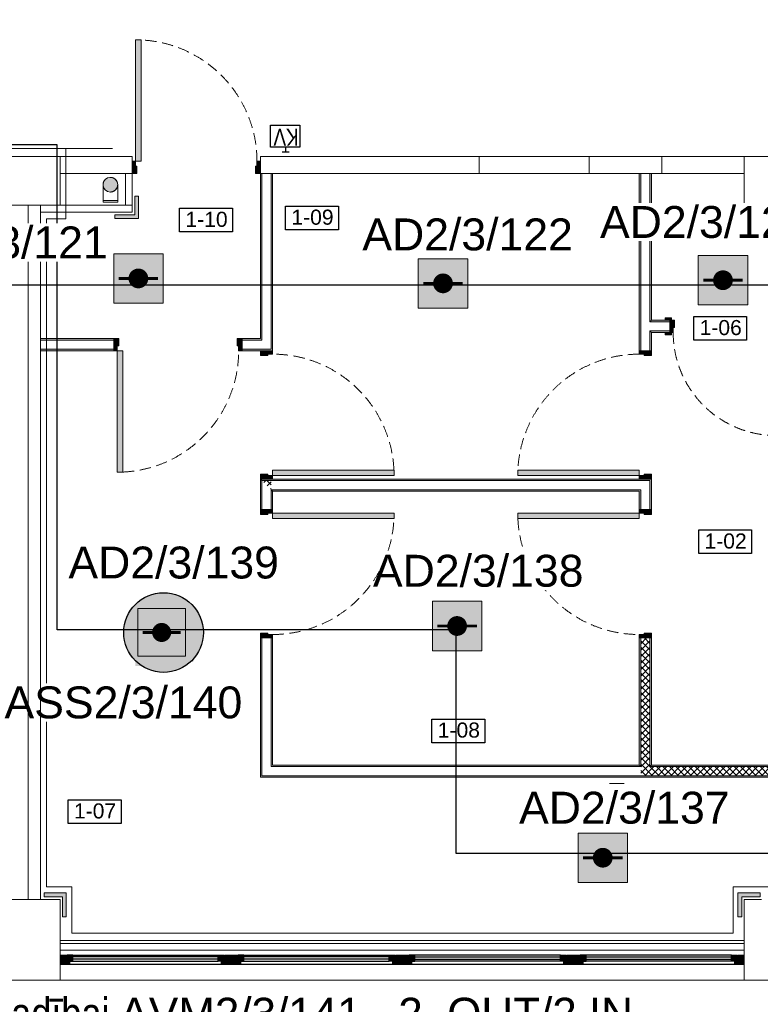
# Model space of a CAD drawing. Header units: millimetres. Extents: x -197461 to 862495, y -970068 to 63888.
# Tile 91 of 205: x -95520 to -90611, y -517800 to -511274. Entities that reach past the tile are written whole.
import ezdxf
from ezdxf import colors
from ezdxf.entities.mleader import LeaderData, LeaderLine
from ezdxf.math import Vec2, Vec3

# ---------------------------------------------------------------- set-up
doc = ezdxf.new("R2010")
doc.units = ezdxf.units.MM
doc.linetypes.add('Dashed', pattern=[112.5, 75, -37.5])
doc.linetypes.add('Hidden Line', pattern=[195.611112, 141.111112, -54.5])
doc.layers.get('0').update_dxf_attribs({"linetype": 'CONTINUOUS'})
for name, color, linetype in [('2d - linijas _ fili.z', 7, 'CONTINUOUS'), ('_Logi', 7, 'CONTINUOUS'), ('demont', 7, 'CONTINUOUS'), ('Durvis', 7, 'CONTINUOUS'), ('esoshas', 7, 'CONTINUOUS'), ('explikaacija#1_Pen_No__1_Pen_No__7', 7, 'CONTINUOUS'), ('hachi', 7, 'CONTINUOUS'), ('Jaunas-W112', 7, 'CONTINUOUS'), ('UAS', 240, 'CONTINUOUS')]:
    doc.layers.add(name, color=color, linetype=linetype)
doc.layers.add('TEXT', color=7, linetype='CONTINUOUS', lineweight=9)
doc.styles.add('ARIAL', font='arialbd.ttf')
doc.styles.add('GENERATED_STYLE_1', font='arial.ttf')
doc.styles.add('saurais70', font='arial.ttf', dxfattribs={"width": 0.7, "height": 250})
doc.linetypes.add('Symbol-000', pattern='A,0,[2,AR-21.Shx,S=4.563492,R=0,X=0,Y=0],-625,0', length=625)
pattern_1 = [(225, (-87527.377, -519481.053), (21.47837, -21.47837), []), (315, (-87527.377, -519481.053), (-21.47837, -21.47837), [])]

# ---------------------------------------------------------------- blocks, each defined once
blk = doc.blocks.new('AD-proj')
at = {"lineweight": 5}
blk.add_lwpolyline([(-250, -250), (250, -250), (250, 250), (-250, 250)], close=True, dxfattribs=at)
at = {"const_width": 100}
blk.add_lwpolyline([(-50, 0, 1), (50, 0, 1)], format="xyb", close=True, dxfattribs=at)
at = {"const_width": 30}
blk.add_lwpolyline([(-200, 0), (200, 0)], dxfattribs=at)

msp = doc.modelspace()

# ---------------------------------------------------------------- hatches: boundary and pattern name
at = {"layer": '2d - linijas _ fili.z', "linetype": 'Continuous', "lineweight": 0}
for points in [[(-94757.51281, -512444.29363), (-94757.51281, -512566.82035), (-94890.38093, -512566.82035), (-94890.38093, -512591.51266), (-94757.51281, -512591.51266), (-94732.82051, -512591.51266), (-94732.82051, -512444.29363)], [(-95358.19097, -517086.96005), (-95235.66425, -517086.96005), (-95235.66425, -517219.82817), (-95210.97195, -517219.82817), (-95210.97195, -517086.96005), (-95210.97195, -517062.26774), (-95358.19097, -517062.26774)], [(-90611.32745, -517086.96005), (-90611.32745, -517062.26774), (-90758.54648, -517062.26774), (-90758.54648, -517086.96005), (-90758.54648, -517219.82817), (-90733.85417, -517219.82817), (-90733.85417, -517086.96005)]]:
    msp.add_hatch(color=7, dxfattribs=at).paths.add_polyline_path(points, flags=0)
at = {"layer": '_Logi', "linetype": 'Continuous'}
for points in [[(-95208.20921, -517493.97071), (-95208.20921, -517514.22071), (-95167.70921, -517514.22071), (-95167.70921, -517473.72071), (-95208.20921, -517473.72071)], [(-94163.30921, -517493.97071), (-94163.30921, -517473.72071), (-94203.80921, -517473.72071), (-94203.80921, -517514.22071), (-94163.30921, -517514.22071)], [(-94074.20921, -517493.97071), (-94074.20921, -517514.22071), (-94033.70921, -517514.22071), (-94033.70921, -517473.72071), (-94074.20921, -517473.72071)], [(-93029.30921, -517493.97071), (-93029.30921, -517473.72071), (-93069.80921, -517473.72071), (-93069.80921, -517514.22071), (-93029.30921, -517514.22071)], [(-92940.20921, -517493.97071), (-92940.20921, -517514.22071), (-92899.70921, -517514.22071), (-92899.70921, -517473.72071), (-92940.20921, -517473.72071)], [(-91895.30921, -517493.97071), (-91895.30921, -517473.72071), (-91935.80921, -517473.72071), (-91935.80921, -517514.22071), (-91895.30921, -517514.22071)], [(-91806.20921, -517493.97071), (-91806.20921, -517514.22071), (-91765.70921, -517514.22071), (-91765.70921, -517473.72071), (-91806.20921, -517473.72071)], [(-90761.30921, -517493.97071), (-90761.30921, -517473.72071), (-90801.80921, -517473.72071), (-90801.80921, -517514.22071), (-90761.30921, -517514.22071)]]:
    msp.add_hatch(color=7, dxfattribs=at).paths.add_polyline_path(points, flags=0)
at = {"layer": 'Durvis', "linetype": 'Continuous', "lineweight": 0}
for points in [[(-94752.17921, -512212.77071), (-94715.64092, -512212.77071), (-94715.64092, -511407.63071), (-94752.17921, -511407.63071)], [(-94774.85921, -512212.77071), (-94774.85921, -512293.77071), (-94742.45921, -512293.77071), (-94742.45921, -512245.17071), (-94752.17921, -512245.17071), (-94752.17921, -512212.77071)], [(-93924.35921, -512293.77071), (-93924.35921, -512212.77071), (-93947.03921, -512212.77071), (-93947.03921, -512245.17071), (-93956.75921, -512245.17071), (-93956.75921, -512293.77071)], [(-91200.32921, -513250.38071), (-91240.82921, -513250.38071), (-91240.82921, -513265.77071), (-91200.32921, -513265.77071)], [(-91210.85921, -513265.77071), (-91210.85921, -513346.77071), (-91188.17921, -513346.77071), (-91188.17921, -513314.37071), (-91178.45921, -513314.37071), (-91178.45921, -513265.77071)], [(-94896.35921, -513468.27071), (-94873.67921, -513468.27071), (-94873.67921, -513435.87071), (-94863.95921, -513435.87071), (-94863.95921, -513387.27071), (-94896.35921, -513387.27071)], [(-94045.85921, -513387.27071), (-94078.25921, -513387.27071), (-94078.25921, -513435.87071), (-94068.53921, -513435.87071), (-94068.53921, -513468.27071), (-94045.85921, -513468.27071)], [(-91200.32921, -513346.77071), (-91240.82921, -513346.77071), (-91240.82921, -513362.16071), (-91200.32921, -513362.16071)], [(-94873.67921, -513468.27071), (-94873.67921, -514273.41071), (-94837.14092, -514273.41071), (-94837.14092, -513468.27071)], [(-93924.35921, -513468.27071), (-93924.35921, -513500.67071), (-93875.75921, -513500.67071), (-93875.75921, -513490.95071), (-93843.35921, -513490.95071), (-93843.35921, -513468.27071)], [(-91332.35921, -513468.27071), (-91413.35921, -513468.27071), (-91413.35921, -513490.95071), (-91380.95921, -513490.95071), (-91380.95921, -513500.67071), (-91332.35921, -513500.67071)], [(-93843.35921, -514318.77071), (-93843.35921, -514296.09071), (-93875.75921, -514296.09071), (-93875.75921, -514286.37071), (-93924.35921, -514286.37071), (-93924.35921, -514318.77071)], [(-93843.35921, -514296.09071), (-93038.21921, -514296.09071), (-93038.21921, -514259.55242), (-93843.35921, -514259.55242)], [(-91413.35921, -514296.09071), (-91413.35921, -514259.55242), (-92218.49921, -514259.55242), (-92218.49921, -514296.09071)], [(-91413.35921, -514318.77071), (-91332.35921, -514318.77071), (-91332.35921, -514286.37071), (-91380.95921, -514286.37071), (-91380.95921, -514296.09071), (-91413.35921, -514296.09071)], [(-93843.35921, -514521.27071), (-93924.35921, -514521.27071), (-93924.35921, -514553.67071), (-93875.75921, -514553.67071), (-93875.75921, -514543.95071), (-93843.35921, -514543.95071)], [(-93843.35921, -514543.95071), (-93843.35921, -514580.48901), (-93038.21921, -514580.48901), (-93038.21921, -514543.95071)], [(-91413.35921, -514543.95071), (-92218.49921, -514543.95071), (-92218.49921, -514580.48901), (-91413.35921, -514580.48901)], [(-91413.35921, -514521.27071), (-91413.35921, -514543.95071), (-91380.95921, -514543.95071), (-91380.95921, -514553.67071), (-91332.35921, -514553.67071), (-91332.35921, -514521.27071)], [(-93924.35921, -515371.77071), (-93843.35921, -515371.77071), (-93843.35921, -515349.09071), (-93875.75921, -515349.09071), (-93875.75921, -515339.37071), (-93924.35921, -515339.37071)], [(-91332.35921, -515371.77071), (-91332.35921, -515339.37071), (-91380.95921, -515339.37071), (-91380.95921, -515349.09071), (-91413.35921, -515349.09071), (-91413.35921, -515371.77071)], [(-95252.75921, -517534.47071), (-95187.95921, -517534.47071), (-95187.95921, -517517.59751), (-95208.20921, -517517.59751), (-95212.70805, -517517.59751), (-95212.70805, -517473.72071), (-95252.75921, -517473.72071)], [(-94118.75921, -517534.47071), (-94118.75921, -517473.72071), (-94158.81037, -517473.72071), (-94158.81037, -517517.59751), (-94163.30921, -517517.59751), (-94183.55921, -517517.59751), (-94183.55921, -517534.47071)], [(-94118.75921, -517534.47071), (-94053.95921, -517534.47071), (-94053.95921, -517517.59751), (-94074.20921, -517517.59751), (-94078.70805, -517517.59751), (-94078.70805, -517473.72071), (-94118.75921, -517473.72071)], [(-92984.75921, -517534.47071), (-92984.75921, -517473.72071), (-93024.81037, -517473.72071), (-93024.81037, -517517.59751), (-93029.30921, -517517.59751), (-93049.55921, -517517.59751), (-93049.55921, -517534.47071)], [(-92984.75921, -517534.47071), (-92919.95921, -517534.47071), (-92919.95921, -517517.59751), (-92940.20921, -517517.59751), (-92944.70805, -517517.59751), (-92944.70805, -517473.72071), (-92984.75921, -517473.72071)], [(-91850.75921, -517534.47071), (-91850.75921, -517473.72071), (-91890.81037, -517473.72071), (-91890.81037, -517517.59751), (-91895.30921, -517517.59751), (-91915.55921, -517517.59751), (-91915.55921, -517534.47071)], [(-91850.75921, -517534.47071), (-91785.95921, -517534.47071), (-91785.95921, -517517.59751), (-91806.20921, -517517.59751), (-91810.70805, -517517.59751), (-91810.70805, -517473.72071), (-91850.75921, -517473.72071)], [(-90716.75921, -517534.47071), (-90716.75921, -517473.72071), (-90756.81037, -517473.72071), (-90756.81037, -517517.59751), (-90761.30921, -517517.59751), (-90781.55921, -517517.59751), (-90781.55921, -517534.47071)]]:
    msp.add_hatch(color=7, dxfattribs=at).paths.add_polyline_path(points, flags=0)
at = {"layer": 'esoshas', "linetype": 'Continuous', "lineweight": 0}
msp.add_hatch(color=7, dxfattribs=at).paths.add_polyline_path([(-94967.61082, -512367.8148, 1), (-94870.41082, -512367.8148, 1)], flags=0)
at = {"layer": 'Jaunas-W112', "linetype": 'Continuous', "lineweight": 0}
for points in [[(-93924.35921, -512293.77071), (-93924.35921, -513387.27071), (-93914.23421, -513397.39571), (-93914.23421, -512293.77071)], [(-93843.35921, -513468.27071), (-93843.35921, -512293.77071), (-93853.48421, -512293.77071), (-93853.48421, -513458.14571)], [(-91413.35921, -512293.77071), (-91413.35921, -513468.27071), (-91403.23421, -513468.27071), (-91403.23421, -512293.77071)], [(-91332.35921, -513265.77071), (-91332.35921, -512293.77071), (-91342.48421, -512293.77071), (-91342.48421, -513265.77071)], [(-91332.35921, -513275.89571), (-91332.35921, -513265.77071), (-91342.48421, -513265.77071), (-91342.48421, -513275.89571)], [(-91210.85921, -513265.77071), (-91332.35921, -513265.77071), (-91332.35921, -513275.89571), (-91210.85921, -513275.89571)], [(-91332.35921, -513346.77071), (-91332.35921, -513336.64571), (-91342.48421, -513336.64571), (-91342.48421, -513346.77071)], [(-91332.35921, -513346.77071), (-91210.85921, -513346.77071), (-91210.85921, -513336.64571), (-91332.35921, -513336.64571)], [(-94896.35921, -513387.27071), (-95382.35921, -513387.27071), (-95382.35921, -513397.39571), (-94896.35921, -513397.39571)], [(-93924.35921, -513387.27071), (-94045.85921, -513387.27071), (-94045.85921, -513397.39571), (-93914.23421, -513397.39571)], [(-91342.48421, -513346.77071), (-91342.48421, -513468.27071), (-91332.35921, -513468.27071), (-91332.35921, -513346.77071)], [(-95382.35921, -513468.27071), (-94896.35921, -513468.27071), (-94896.35921, -513458.14571), (-95382.35921, -513458.14571)], [(-94045.85921, -513468.27071), (-93843.35921, -513468.27071), (-93853.48421, -513458.14571), (-94045.85921, -513458.14571)], [(-93914.23421, -514318.77071), (-93924.35921, -514318.77071), (-93914.23421, -514328.89571)], [(-93914.23421, -514328.89571), (-93924.35921, -514318.77071), (-93924.35921, -514328.89571)], [(-93914.23421, -514328.89571), (-91342.48421, -514328.89571), (-91332.35921, -514318.77071), (-93914.23421, -514318.77071)], [(-91332.35921, -514521.27071), (-91332.35921, -514318.77071), (-91342.48421, -514328.89571), (-91342.48421, -514521.27071)], [(-93924.35921, -514328.89571), (-93924.35921, -514521.27071), (-93914.23421, -514521.27071), (-93914.23421, -514328.89571)], [(-93843.35921, -514389.64571), (-93853.48421, -514389.64571), (-93843.35921, -514399.77071)], [(-93843.35921, -514399.77071), (-93853.48421, -514389.64571), (-93853.48421, -514399.77071)], [(-93853.48421, -514399.77071), (-93853.48421, -514521.27071), (-93843.35921, -514521.27071), (-93843.35921, -514399.77071)], [(-93843.35921, -514399.77071), (-91413.35921, -514399.77071), (-91403.23421, -514389.64571), (-93843.35921, -514389.64571)], [(-91413.35921, -514399.77071), (-91413.35921, -514521.27071), (-91403.23421, -514521.27071), (-91403.23421, -514389.64571)], [(-93924.35921, -515371.77071), (-93924.35921, -516295.17071), (-93914.23421, -516285.04571), (-93914.23421, -515371.77071)], [(-93843.35921, -516214.17071), (-93843.35921, -515371.77071), (-93853.48421, -515371.77071), (-93853.48421, -516224.29571)], [(-91413.35921, -515371.77071), (-91413.35921, -516214.17071), (-91403.23421, -516214.17071), (-91403.23421, -515371.77071)], [(-91332.35921, -516214.17071), (-91332.35921, -515371.77071), (-91342.48421, -515371.77071), (-91342.48421, -516214.17071)], [(-91413.35921, -516214.17071), (-93843.35921, -516214.17071), (-93853.48421, -516224.29571), (-91413.35921, -516224.29571)], [(-91403.23421, -516214.17071), (-91413.35921, -516214.17071), (-91413.35921, -516224.29571), (-91403.23421, -516224.29571)], [(-91332.35921, -516214.17071), (-91342.48421, -516214.17071), (-91342.48421, -516224.29571), (-91332.35921, -516224.29571)], [(-88450.78421, -516214.17071), (-91332.35921, -516214.17071), (-91332.35921, -516224.29571), (-88450.78421, -516224.29571)], [(-88521.65921, -516285.04571), (-93914.23421, -516285.04571), (-93924.35921, -516295.17071), (-88521.65921, -516295.17071)]]:
    msp.add_hatch(color=7, dxfattribs=at).paths.add_polyline_path(points, flags=0)
h = msp.add_hatch(dxfattribs=at)
h.set_pattern_fill('CONCRETE_BLOCK', scale=0.81, angle=180, style=0, pattern_type=2)
h.set_pattern_definition(pattern_1)
h.paths.add_polyline_path([(-93853.48421, -514328.89571), (-93914.23421, -514328.89571), (-93853.48421, -514389.64571)], flags=0)
h = msp.add_hatch(dxfattribs=at)
h.set_pattern_fill('CONCRETE_BLOCK', scale=0.81, angle=180, style=0, pattern_type=2)
h.set_pattern_definition(pattern_1)
h.paths.add_polyline_path([(-91403.23421, -515371.77071), (-91403.23421, -516214.17071), (-91342.48421, -516214.17071), (-91342.48421, -515371.77071)], flags=0)
h = msp.add_hatch(dxfattribs=at)
h.set_pattern_fill('CONCRETE_BLOCK', scale=0.81, angle=180, style=0, pattern_type=2)
h.set_pattern_definition(pattern_1)
h.paths.add_polyline_path([(-91342.48421, -516214.17071), (-91403.23421, -516214.17071), (-91403.23421, -516224.29571), (-91342.48421, -516224.29571)], flags=0)
h = msp.add_hatch(dxfattribs=at)
h.set_pattern_fill('CONCRETE_BLOCK', scale=0.81, angle=180, style=0, pattern_type=2)
h.set_pattern_definition(pattern_1)
h.paths.add_polyline_path([(-91342.48421, -516224.29571), (-91403.23421, -516224.29571), (-91403.23421, -516285.04571), (-91342.48421, -516285.04571)], flags=0)
h = msp.add_hatch(dxfattribs=at)
h.set_pattern_fill('CONCRETE_BLOCK', scale=0.81, angle=180, style=0, pattern_type=2)
h.set_pattern_definition(pattern_1)
h.paths.add_polyline_path([(-88511.53421, -516224.29571), (-91342.48421, -516224.29571), (-91342.48421, -516285.04571), (-88511.53421, -516285.04571)], flags=0)
at = {"layer": 'UAS', "lineweight": 50, "true_color": 0xffffff}
h = msp.add_hatch(color=7, dxfattribs=at)
h.dxf.hatch_style = 1
h.paths.add_polyline_path([(-94766.09239, -512989.1653), (-94700.62145, -512989.1653, 1)], flags=16)
h.paths.add_polyline_path([(-94569.67957, -513152.84265), (-94569.67957, -512825.48795), (-94897.03427, -512825.48795), (-94897.03427, -513152.84265)])
h = msp.add_hatch(color=7, dxfattribs=at)
h.dxf.hatch_style = 1
h.paths.add_polyline_path([(-92746.61411, -513021.75466), (-92681.14317, -513021.75466, 1)], flags=16)
h.paths.add_polyline_path([(-92550.20129, -513185.43201), (-92550.20129, -512858.07731), (-92877.55599, -512858.07731), (-92877.55599, -513185.43201)])
h = msp.add_hatch(color=7, dxfattribs=at)
h.dxf.hatch_style = 1
h.paths.add_polyline_path([(-90890.80134, -513000.9079), (-90825.3304, -513000.9079, 1)], flags=16)
h.paths.add_polyline_path([(-90694.38853, -513164.58525), (-90694.38853, -512837.23055), (-91021.74322, -512837.23055), (-91021.74322, -513164.58525)])
at = {"layer": 'UAS', "lineweight": 50, "true_color": 0xc7c8ca}
h = msp.add_hatch(color=9, dxfattribs=at)
h.dxf.hatch_style = 1
h.paths.add_polyline_path([(-94547.48209, -515335.56203, -1), (-94610.56903, -515335.56203, -1)], flags=0)
h.paths.add_polyline_path([(-94736.74289, -515177.8447), (-94736.74289, -515493.27937), (-94421.30823, -515493.27937), (-94421.30823, -515177.8447)], flags=16)
h.paths.add_polyline_path([(-94302.44438, -515336.27921, 1), (-94830.49169, -515336.27921, 1)])
h.paths.add_polyline_path([(-94421.30823, -515493.27937), (-94736.74289, -515493.27937), (-94736.74289, -515177.8447), (-94421.30823, -515177.8447)], flags=16)
at = {"layer": 'UAS', "lineweight": 50, "true_color": 0xffffff}
h = msp.add_hatch(color=7, dxfattribs=at)
h.dxf.hatch_style = 1
h.paths.add_polyline_path([(-94590.06327, -515344.90543), (-94516.40846, -515344.90543, 1)], flags=16)
h.paths.add_polyline_path([(-94369.09885, -515529.04244), (-94369.09885, -515160.76841), (-94737.37288, -515160.76841), (-94737.37288, -515529.04244)])
h = msp.add_hatch(color=7, dxfattribs=at)
h.dxf.hatch_style = 1
h.paths.add_polyline_path([(-92653.08331, -515292.74098), (-92587.61237, -515292.74098, 1)], flags=16)
h.paths.add_polyline_path([(-92456.67049, -515456.41833), (-92456.67049, -515129.06364), (-92784.02519, -515129.06364), (-92784.02519, -515456.41833)])
h = msp.add_hatch(color=7, dxfattribs=at)
h.dxf.hatch_style = 1
h.paths.add_polyline_path([(-94622.76153, -515394.92482), (-94557.29059, -515394.92482, 1)], flags=16)
h.paths.add_polyline_path([(-94426.34872, -515558.60216), (-94426.34872, -515231.24747), (-94753.70341, -515231.24747), (-94753.70341, -515558.60216)])
h = msp.add_hatch(color=7, dxfattribs=at)
h.dxf.hatch_style = 1
h.paths.add_polyline_path([(-91687.62005, -516828.56526), (-91622.14911, -516828.56526, 1)], flags=16)
h.paths.add_polyline_path([(-91491.20724, -516992.24261), (-91491.20724, -516664.88791), (-91818.56193, -516664.88791), (-91818.56193, -516992.24261)])

# ---------------------------------------------------------------- linework, layer by layer
at = {"color": 7, "linetype": 'Symbol-000', "lineweight": 0}
for p, q in [((-100159.53341, -512127.86691), (-94905.67956, -512127.86691)), ((-95213.72289, -512127.86691), (-95213.72289, -512594.85463)), ((-95213.72289, -512594.85463), (-95343.19395, -512594.85463)), ((-95343.19395, -512594.85463), (-95343.19395, -517020.99088)), ((-95173.63031, -517020.99088), (-95343.19395, -517020.99088)), ((-95173.63031, -517329.30671), (-95173.63031, -517020.99088)), ((-90252.88031, -517020.99088), (-90791.59413, -517020.99088)), ((-90791.59413, -517329.30671), (-90791.59413, -517020.99088)), ((-90791.59413, -517329.30671), (-95173.63031, -517329.30671))]:
    msp.add_line(p, q, dxfattribs=at)
at = {"color": 7, "linetype": 'Continuous', "lineweight": 0}
for p, q in [((-94967.61082, -512367.8148), (-94967.61082, -512483.72052)), ((-94870.41082, -512367.8148), (-94870.41082, -512483.72052)), ((-94870.41082, -512473.27896), (-94967.61082, -512473.27896)), ((-94870.41082, -512483.72052), (-94967.61082, -512483.72052))]:
    msp.add_line(p, q, dxfattribs=at)
at = {"layer": '2d - linijas _ fili.z', "color": 7, "linetype": 'Continuous', "lineweight": 0}
for p, q in [((-94757.51281, -512444.29363), (-94757.51281, -512566.82035)), ((-94732.82051, -512444.29363), (-94757.51281, -512444.29363)), ((-94732.82051, -512591.51266), (-94732.82051, -512444.29363)), ((-94757.51281, -512566.82035), (-94890.38093, -512566.82035)), ((-94890.38093, -512566.82035), (-94890.38093, -512591.51266)), ((-94890.38093, -512591.51266), (-94757.51281, -512591.51266)), ((-94757.51281, -512591.51266), (-94732.82051, -512591.51266)), ((-95210.97195, -517062.26774), (-95358.19097, -517062.26774)), ((-95358.19097, -517062.26774), (-95358.19097, -517086.96005)), ((-95210.97195, -517086.96005), (-95210.97195, -517062.26774)), ((-90758.54648, -517086.96005), (-90758.54648, -517062.26774)), ((-90758.54648, -517062.26774), (-90611.32745, -517062.26774)), ((-90611.32745, -517062.26774), (-90611.32745, -517086.96005)), ((-95358.19097, -517086.96005), (-95235.66425, -517086.96005)), ((-95235.66425, -517086.96005), (-95235.66425, -517219.82817)), ((-95210.97195, -517219.82817), (-95210.97195, -517086.96005)), ((-90758.54648, -517219.82817), (-90758.54648, -517086.96005)), ((-90611.32745, -517086.96005), (-90733.85417, -517086.96005)), ((-90733.85417, -517086.96005), (-90733.85417, -517219.82817)), ((-95235.66425, -517219.82817), (-95210.97195, -517219.82817)), ((-90733.85417, -517219.82817), (-90758.54648, -517219.82817)), ((-90716.75921, -517378.20267), (-95252.75921, -517378.20267))]:
    msp.add_line(p, q, dxfattribs=at)
at = {"layer": '_Logi', "color": 7, "linetype": 'Continuous'}
for p, q in [((-95167.70921, -517473.72071), (-95208.20921, -517473.72071)), ((-95208.20921, -517473.72071), (-95208.20921, -517493.97071)), ((-95208.20921, -517493.97071), (-95208.20921, -517514.22071)), ((-95208.20921, -517514.22071), (-95167.70921, -517514.22071)), ((-95167.70921, -517514.22071), (-95167.70921, -517473.72071)), ((-95167.70921, -517473.72071), (-94203.80921, -517473.72071)), ((-94203.80921, -517485.87071), (-95167.70921, -517485.87071)), ((-94203.80921, -517502.07071), (-95167.70921, -517502.07071)), ((-95167.70921, -517514.22071), (-94203.80921, -517514.22071)), ((-94203.80921, -517514.22071), (-94203.80921, -517473.72071)), ((-94203.80921, -517473.72071), (-94163.30921, -517473.72071)), ((-94163.30921, -517514.22071), (-94203.80921, -517514.22071)), ((-94163.30921, -517473.72071), (-94163.30921, -517493.97071)), ((-94163.30921, -517493.97071), (-94163.30921, -517514.22071)), ((-94033.70921, -517473.72071), (-94074.20921, -517473.72071)), ((-94074.20921, -517473.72071), (-94074.20921, -517493.97071)), ((-94074.20921, -517493.97071), (-94074.20921, -517514.22071)), ((-94074.20921, -517514.22071), (-94033.70921, -517514.22071)), ((-94033.70921, -517514.22071), (-94033.70921, -517473.72071)), ((-94033.70921, -517473.72071), (-93069.80921, -517473.72071)), ((-93069.80921, -517485.87071), (-94033.70921, -517485.87071)), ((-93069.80921, -517502.07071), (-94033.70921, -517502.07071)), ((-94033.70921, -517514.22071), (-93069.80921, -517514.22071)), ((-93069.80921, -517514.22071), (-93069.80921, -517473.72071)), ((-93069.80921, -517473.72071), (-93029.30921, -517473.72071)), ((-93029.30921, -517514.22071), (-93069.80921, -517514.22071)), ((-93029.30921, -517473.72071), (-93029.30921, -517493.97071)), ((-93029.30921, -517493.97071), (-93029.30921, -517514.22071)), ((-92899.70921, -517473.72071), (-92940.20921, -517473.72071)), ((-92940.20921, -517473.72071), (-92940.20921, -517493.97071)), ((-92940.20921, -517493.97071), (-92940.20921, -517514.22071)), ((-92940.20921, -517514.22071), (-92899.70921, -517514.22071)), ((-92899.70921, -517514.22071), (-92899.70921, -517473.72071)), ((-91935.80921, -517473.72071), (-92899.70921, -517473.72071)), ((-92899.70921, -517485.87071), (-91935.80921, -517485.87071)), ((-92899.70921, -517502.07071), (-91935.80921, -517502.07071)), ((-91935.80921, -517514.22071), (-92899.70921, -517514.22071)), ((-91935.80921, -517514.22071), (-91935.80921, -517473.72071)), ((-91935.80921, -517473.72071), (-91895.30921, -517473.72071)), ((-91895.30921, -517514.22071), (-91935.80921, -517514.22071)), ((-91895.30921, -517473.72071), (-91895.30921, -517493.97071)), ((-91895.30921, -517493.97071), (-91895.30921, -517514.22071)), ((-91765.70921, -517473.72071), (-91806.20921, -517473.72071)), ((-91806.20921, -517473.72071), (-91806.20921, -517493.97071)), ((-91806.20921, -517493.97071), (-91806.20921, -517514.22071)), ((-91806.20921, -517514.22071), (-91765.70921, -517514.22071)), ((-91765.70921, -517514.22071), (-91765.70921, -517473.72071)), ((-90801.80921, -517473.72071), (-91765.70921, -517473.72071)), ((-91765.70921, -517485.87071), (-90801.80921, -517485.87071)), ((-91765.70921, -517502.07071), (-90801.80921, -517502.07071)), ((-90801.80921, -517514.22071), (-91765.70921, -517514.22071)), ((-90801.80921, -517514.22071), (-90801.80921, -517473.72071)), ((-90801.80921, -517473.72071), (-90761.30921, -517473.72071)), ((-90761.30921, -517514.22071), (-90801.80921, -517514.22071)), ((-90761.30921, -517473.72071), (-90761.30921, -517493.97071)), ((-90761.30921, -517493.97071), (-90761.30921, -517514.22071)), ((-95252.75921, -517534.47071), (-90716.75921, -517534.47071)), ((-91202.75921, -517534.47071), (-90716.75921, -517534.47071))]:
    msp.add_line(p, q, dxfattribs=at)
at = {"layer": 'demont', "color": 7, "linetype": 'Hidden Line', "lineweight": 0}
for p, q in [((-91512.46429, -512293.77071), (-91609.66429, -512293.77071)), ((-91609.66429, -516337.75195), (-91512.46429, -516337.75195))]:
    msp.add_line(p, q, dxfattribs=at)
at = {"layer": 'Durvis', "color": 7, "linetype": 'Continuous', "lineweight": 0}
for p, q in [((-94752.17921, -512212.77071), (-94752.17921, -511407.63071)), ((-94752.17921, -511407.63071), (-94715.64092, -511407.63071)), ((-94715.64092, -511407.63071), (-94715.64092, -512212.77071)), ((-94774.85921, -512212.77071), (-94752.17921, -512212.77071)), ((-94774.85921, -512293.77071), (-94774.85921, -512212.77071)), ((-94752.17921, -512212.77071), (-94752.17921, -512245.17071)), ((-94715.64092, -512212.77071), (-94752.17921, -512212.77071)), ((-93947.03921, -512245.17071), (-93947.03921, -512212.77071)), ((-93947.03921, -512212.77071), (-93924.35921, -512212.77071)), ((-93924.35921, -512212.77071), (-93924.35921, -512293.77071)), ((-94742.45921, -512293.77071), (-94774.85921, -512293.77071)), ((-94752.17921, -512245.17071), (-94742.45921, -512245.17071)), ((-94742.45921, -512245.17071), (-94742.45921, -512293.77071)), ((-93956.75921, -512293.77071), (-93956.75921, -512245.17071)), ((-93956.75921, -512245.17071), (-93947.03921, -512245.17071)), ((-93924.35921, -512293.77071), (-93956.75921, -512293.77071)), ((-91200.32921, -513250.38071), (-91240.82921, -513250.38071)), ((-91240.82921, -513250.38071), (-91240.82921, -513265.77071)), ((-91240.82921, -513265.77071), (-91200.32921, -513265.77071)), ((-91210.85921, -513265.77071), (-91178.45921, -513265.77071)), ((-91210.85921, -513346.77071), (-91210.85921, -513265.77071)), ((-91200.32921, -513265.77071), (-91200.32921, -513250.38071)), ((-91178.45921, -513265.77071), (-91178.45921, -513314.37071)), ((-91178.45921, -513314.37071), (-91188.17921, -513314.37071)), ((-91188.17921, -513314.37071), (-91188.17921, -513346.77071)), ((-94863.95921, -513387.27071), (-94896.35921, -513387.27071)), ((-94896.35921, -513387.27071), (-94896.35921, -513468.27071)), ((-94863.95921, -513435.87071), (-94863.95921, -513387.27071)), ((-94045.85921, -513387.27071), (-94078.25921, -513387.27071)), ((-94078.25921, -513387.27071), (-94078.25921, -513435.87071)), ((-94045.85921, -513468.27071), (-94045.85921, -513387.27071)), ((-91200.32921, -513346.77071), (-91240.82921, -513346.77071)), ((-91240.82921, -513346.77071), (-91240.82921, -513362.16071)), ((-91240.82921, -513362.16071), (-91200.32921, -513362.16071)), ((-91188.17921, -513346.77071), (-91210.85921, -513346.77071)), ((-91200.32921, -513362.16071), (-91200.32921, -513346.77071)), ((-94896.35921, -513468.27071), (-94873.67921, -513468.27071)), ((-94873.67921, -513468.27071), (-94873.67921, -513435.87071)), ((-94873.67921, -513435.87071), (-94863.95921, -513435.87071)), ((-94873.67921, -513468.27071), (-94873.67921, -514273.41071)), ((-94837.14092, -513468.27071), (-94873.67921, -513468.27071)), ((-94837.14092, -514273.41071), (-94837.14092, -513468.27071)), ((-94078.25921, -513435.87071), (-94068.53921, -513435.87071)), ((-94068.53921, -513435.87071), (-94068.53921, -513468.27071)), ((-94068.53921, -513468.27071), (-94045.85921, -513468.27071)), ((-93924.35921, -513468.27071), (-93924.35921, -513500.67071)), ((-93843.35921, -513468.27071), (-93924.35921, -513468.27071)), ((-93843.35921, -513490.95071), (-93843.35921, -513468.27071)), ((-91413.35921, -513490.95071), (-91413.35921, -513468.27071)), ((-91413.35921, -513468.27071), (-91332.35921, -513468.27071)), ((-91332.35921, -513468.27071), (-91332.35921, -513500.67071)), ((-93924.35921, -513500.67071), (-93875.75921, -513500.67071)), ((-93875.75921, -513500.67071), (-93875.75921, -513490.95071)), ((-93875.75921, -513490.95071), (-93843.35921, -513490.95071)), ((-91380.95921, -513490.95071), (-91413.35921, -513490.95071)), ((-91380.95921, -513500.67071), (-91380.95921, -513490.95071)), ((-91332.35921, -513500.67071), (-91380.95921, -513500.67071)), ((-94873.67921, -514273.41071), (-94837.14092, -514273.41071)), ((-93875.75921, -514286.37071), (-93924.35921, -514286.37071)), ((-93924.35921, -514286.37071), (-93924.35921, -514318.77071)), ((-93924.35921, -514318.77071), (-93843.35921, -514318.77071)), ((-93875.75921, -514296.09071), (-93875.75921, -514286.37071)), ((-93843.35921, -514296.09071), (-93875.75921, -514296.09071)), ((-93038.21921, -514259.55242), (-93843.35921, -514259.55242)), ((-93843.35921, -514259.55242), (-93843.35921, -514296.09071)), ((-93843.35921, -514318.77071), (-93843.35921, -514296.09071)), ((-93843.35921, -514296.09071), (-93038.21921, -514296.09071)), ((-93038.21921, -514296.09071), (-93038.21921, -514259.55242)), ((-92218.49921, -514296.09071), (-92218.49921, -514259.55242)), ((-92218.49921, -514259.55242), (-91413.35921, -514259.55242)), ((-91413.35921, -514296.09071), (-92218.49921, -514296.09071)), ((-91413.35921, -514259.55242), (-91413.35921, -514296.09071)), ((-91413.35921, -514318.77071), (-91413.35921, -514296.09071)), ((-91413.35921, -514296.09071), (-91380.95921, -514296.09071)), ((-91332.35921, -514318.77071), (-91413.35921, -514318.77071)), ((-91380.95921, -514296.09071), (-91380.95921, -514286.37071)), ((-91380.95921, -514286.37071), (-91332.35921, -514286.37071)), ((-91332.35921, -514286.37071), (-91332.35921, -514318.77071)), ((-93924.35921, -514553.67071), (-93924.35921, -514521.27071)), ((-93924.35921, -514521.27071), (-93843.35921, -514521.27071)), ((-93875.75921, -514553.67071), (-93924.35921, -514553.67071)), ((-93843.35921, -514543.95071), (-93875.75921, -514543.95071)), ((-93875.75921, -514543.95071), (-93875.75921, -514553.67071)), ((-93843.35921, -514521.27071), (-93843.35921, -514543.95071)), ((-93843.35921, -514543.95071), (-93038.21921, -514543.95071)), ((-93843.35921, -514580.48901), (-93843.35921, -514543.95071)), ((-93038.21921, -514580.48901), (-93843.35921, -514580.48901)), ((-93038.21921, -514543.95071), (-93038.21921, -514580.48901)), ((-91413.35921, -514543.95071), (-92218.49921, -514543.95071)), ((-92218.49921, -514543.95071), (-92218.49921, -514580.48901)), ((-92218.49921, -514580.48901), (-91413.35921, -514580.48901)), ((-91413.35921, -514521.27071), (-91413.35921, -514543.95071)), ((-91332.35921, -514521.27071), (-91413.35921, -514521.27071)), ((-91413.35921, -514543.95071), (-91380.95921, -514543.95071)), ((-91413.35921, -514580.48901), (-91413.35921, -514543.95071)), ((-91380.95921, -514543.95071), (-91380.95921, -514553.67071)), ((-91380.95921, -514553.67071), (-91332.35921, -514553.67071)), ((-91332.35921, -514553.67071), (-91332.35921, -514521.27071)), ((-93924.35921, -515371.77071), (-93924.35921, -515339.37071)), ((-93924.35921, -515339.37071), (-93875.75921, -515339.37071)), ((-93875.75921, -515339.37071), (-93875.75921, -515349.09071)), ((-93875.75921, -515349.09071), (-93843.35921, -515349.09071)), ((-93843.35921, -515349.09071), (-93843.35921, -515371.77071)), ((-91380.95921, -515349.09071), (-91413.35921, -515349.09071)), ((-91413.35921, -515349.09071), (-91413.35921, -515371.77071)), ((-91332.35921, -515339.37071), (-91380.95921, -515339.37071)), ((-91380.95921, -515339.37071), (-91380.95921, -515349.09071)), ((-91332.35921, -515371.77071), (-91332.35921, -515339.37071)), ((-93843.35921, -515371.77071), (-93924.35921, -515371.77071)), ((-91413.35921, -515371.77071), (-91332.35921, -515371.77071)), ((-95212.70805, -517473.72071), (-95252.75921, -517473.72071)), ((-95252.75921, -517473.72071), (-95252.75921, -517534.47071)), ((-95212.70805, -517517.59751), (-95212.70805, -517473.72071)), ((-95208.20921, -517517.59751), (-95212.70805, -517517.59751)), ((-95187.95921, -517517.59751), (-95208.20921, -517517.59751)), ((-95187.95921, -517534.47071), (-95187.95921, -517517.59751)), ((-94183.55921, -517534.47071), (-94183.55921, -517517.59751)), ((-94183.55921, -517517.59751), (-94163.30921, -517517.59751)), ((-94163.30921, -517517.59751), (-94158.81037, -517517.59751)), ((-94158.81037, -517517.59751), (-94158.81037, -517473.72071)), ((-94158.81037, -517473.72071), (-94118.75921, -517473.72071)), ((-94078.70805, -517473.72071), (-94118.75921, -517473.72071)), ((-94118.75921, -517473.72071), (-94118.75921, -517534.47071)), ((-94118.75921, -517473.72071), (-94118.75921, -517534.47071)), ((-94078.70805, -517517.59751), (-94078.70805, -517473.72071)), ((-94074.20921, -517517.59751), (-94078.70805, -517517.59751)), ((-94053.95921, -517517.59751), (-94074.20921, -517517.59751)), ((-94053.95921, -517534.47071), (-94053.95921, -517517.59751)), ((-93049.55921, -517534.47071), (-93049.55921, -517517.59751)), ((-93049.55921, -517517.59751), (-93029.30921, -517517.59751)), ((-93029.30921, -517517.59751), (-93024.81037, -517517.59751)), ((-93024.81037, -517517.59751), (-93024.81037, -517473.72071)), ((-93024.81037, -517473.72071), (-92984.75921, -517473.72071)), ((-92984.75921, -517473.72071), (-92984.75921, -517534.47071)), ((-92944.70805, -517473.72071), (-92984.75921, -517473.72071)), ((-92984.75921, -517473.72071), (-92984.75921, -517534.47071)), ((-92944.70805, -517517.59751), (-92944.70805, -517473.72071)), ((-92940.20921, -517517.59751), (-92944.70805, -517517.59751)), ((-92919.95921, -517517.59751), (-92940.20921, -517517.59751)), ((-92919.95921, -517534.47071), (-92919.95921, -517517.59751)), ((-91915.55921, -517534.47071), (-91915.55921, -517517.59751)), ((-91915.55921, -517517.59751), (-91895.30921, -517517.59751)), ((-91895.30921, -517517.59751), (-91890.81037, -517517.59751)), ((-91890.81037, -517517.59751), (-91890.81037, -517473.72071)), ((-91890.81037, -517473.72071), (-91850.75921, -517473.72071)), ((-91850.75921, -517473.72071), (-91850.75921, -517534.47071)), ((-91810.70805, -517473.72071), (-91850.75921, -517473.72071)), ((-91850.75921, -517473.72071), (-91850.75921, -517534.47071)), ((-91810.70805, -517517.59751), (-91810.70805, -517473.72071)), ((-91806.20921, -517517.59751), (-91810.70805, -517517.59751)), ((-91785.95921, -517517.59751), (-91806.20921, -517517.59751)), ((-91785.95921, -517534.47071), (-91785.95921, -517517.59751)), ((-90781.55921, -517534.47071), (-90781.55921, -517517.59751)), ((-90781.55921, -517517.59751), (-90761.30921, -517517.59751)), ((-90761.30921, -517517.59751), (-90756.81037, -517517.59751)), ((-90756.81037, -517517.59751), (-90756.81037, -517473.72071)), ((-90756.81037, -517473.72071), (-90716.75921, -517473.72071)), ((-90716.75921, -517473.72071), (-90716.75921, -517534.47071)), ((-95252.75921, -517534.47071), (-95187.95921, -517534.47071)), ((-94118.75921, -517534.47071), (-94183.55921, -517534.47071)), ((-94118.75921, -517534.47071), (-94053.95921, -517534.47071)), ((-92984.75921, -517534.47071), (-93049.55921, -517534.47071)), ((-92984.75921, -517534.47071), (-92919.95921, -517534.47071)), ((-91850.75921, -517534.47071), (-91915.55921, -517534.47071)), ((-91850.75921, -517534.47071), (-91785.95921, -517534.47071)), ((-90716.75921, -517534.47071), (-90781.55921, -517534.47071))]:
    msp.add_line(p, q, dxfattribs=at)
at = {"layer": 'Durvis', "color": 7, "linetype": 'Dashed', "lineweight": 0}
msp.add_circle((-94919.01082, -512367.8148), 48.6, dxfattribs=at)
for centre, radius, start, end in [((-94752.17921, -512212.77071), 805.14, 0, 87.28354265), ((-90504.53921, -513346.77071), 683.64, 180, 267.28354265), ((-94873.67921, -513468.27071), 805.14, 272.71645735, 0), ((-93843.35921, -514296.09071), 805.14, 2.716457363, 90), ((-91413.35921, -514296.09071), 805.14, 90, 177.283542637), ((-93843.35921, -514543.95071), 805.14, 270, 357.283542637), ((-91413.35921, -514543.95071), 805.14, 182.716457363, 270)]:
    msp.add_arc(centre, radius, start, end, dxfattribs=at)
at = {"layer": 'esoshas', "color": 7, "linetype": 'Continuous', "lineweight": 20}
for p, q in [((-95252.75921, -512180.37071), (-95576.75921, -512180.37071)), ((-95252.75921, -512504.37071), (-95252.75921, -512180.37071)), ((-95252.75921, -512180.37071), (-95252.75921, -512293.77071)), ((-94774.85921, -512180.37071), (-95252.75921, -512180.37071)), ((-94774.85921, -512293.77071), (-94774.85921, -512180.37071)), ((-90716.75921, -512180.37071), (-93924.35921, -512180.37071)), ((-93924.35921, -512180.37071), (-93924.35921, -512293.77071)), ((-92474.36358, -512293.77071), (-92474.36358, -512180.37071)), ((-92474.36358, -512180.37071), (-91745.36358, -512180.37071)), ((-91745.36358, -512180.37071), (-91745.36358, -512293.77071)), ((-91264.1783, -512293.77071), (-91264.1783, -512180.37071)), ((-91264.1783, -512180.37071), (-90716.75921, -512180.37071)), ((-90716.75921, -512180.37071), (-90716.75921, -512504.37071)), ((-90392.75921, -512180.37071), (-90716.75921, -512180.37071)), ((-90716.75921, -512293.77071), (-90716.75921, -512180.37071)), ((-90716.75921, -512180.37071), (-90716.75921, -512293.77071)), ((-95252.75921, -512293.77071), (-94774.85921, -512293.77071)), ((-93924.35921, -512293.77071), (-90716.75921, -512293.77071)), ((-91745.36358, -512293.77071), (-92474.36358, -512293.77071)), ((-90716.75921, -512293.77071), (-91264.1783, -512293.77071)), ((-95576.75921, -512504.37071), (-95463.35921, -512504.37071)), ((-95463.35921, -512504.37071), (-95382.35921, -512504.37071)), ((-95463.35921, -512504.37071), (-95463.35921, -517105.17071)), ((-95382.35921, -512504.37071), (-95463.35921, -512504.37071)), ((-95382.35921, -512504.37071), (-95252.75921, -512504.37071)), ((-95382.35921, -517105.17071), (-95382.35921, -512504.37071)), ((-90716.75921, -512504.37071), (-90603.35921, -512504.37071)), ((-95463.35921, -517105.17071), (-95576.75921, -517105.17071)), ((-95382.35921, -517105.17071), (-95463.35921, -517105.17071)), ((-95463.35921, -517105.17071), (-95382.35921, -517105.17071)), ((-95252.75921, -517105.17071), (-95382.35921, -517105.17071)), ((-95252.75921, -517639.77071), (-95252.75921, -517105.17071)), ((-90603.35921, -517105.17071), (-90716.75921, -517105.17071)), ((-90716.75921, -517105.17071), (-90716.75921, -517639.77071)), ((-95576.75921, -517639.77071), (-95252.75921, -517639.77071)), ((-90716.75921, -517639.77071), (-90332.00921, -517639.77071))]:
    msp.add_line(p, q, dxfattribs=at)
at = {"layer": 'esoshas', "color": 7, "linetype": 'Continuous', "lineweight": 0}
for p, q in [((-95382.35921, -512504.37071), (-95463.35921, -512504.37071)), ((-95382.35921, -517105.17071), (-95463.35921, -517105.17071)), ((-90716.75921, -517396.77071), (-95252.75921, -517396.77071)), ((-95252.75921, -517396.77071), (-95252.75921, -517639.77071)), ((-90716.75921, -517639.77071), (-90716.75921, -517396.77071)), ((-95252.75921, -517639.77071), (-90716.75921, -517639.77071))]:
    msp.add_line(p, q, dxfattribs=at)
at = {"layer": 'esoshas', "color": 7, "linetype": 'Continuous', "lineweight": 20}
for start, end in [(0, 180), (180, 0)]:
    msp.add_arc((-94919.01082, -512367.8148), 48.6, start, end, dxfattribs=at)
at = {"layer": 'explikaacija#1_Pen_No__1_Pen_No__7', "linetype": 'Continuous', "flags": 128}
for points in [[(-94460.07242, -512524.11436), (-94109.3789, -512524.11436), (-94109.3789, -512681.25733), (-94460.07242, -512681.25733)], [(-93757.82408, -512509.96645), (-93407.13056, -512509.96645), (-93407.13056, -512667.10942), (-93757.82408, -512667.10942)], [(-91051.88875, -513241.75109), (-90701.19523, -513241.75109), (-90701.19523, -513398.89406), (-91051.88875, -513398.89406)], [(-91019.20691, -514656.15407), (-90668.51339, -514656.15407), (-90668.51339, -514813.29704), (-91019.20691, -514813.29704)], [(-92787.45855, -515909.34713), (-92436.76503, -515909.34713), (-92436.76503, -516066.49009), (-92787.45855, -516066.49009)], [(-95199.12752, -516445.46998), (-94848.43399, -516445.46998), (-94848.43399, -516602.61295), (-95199.12752, -516602.61295)]]:
    msp.add_lwpolyline(points, close=True, dxfattribs=at)
at = {"layer": 'hachi', "color": 7, "linetype": 'Continuous', "lineweight": 0}
for p, q in [((-94819.40921, -512504.37071), (-94819.40921, -512293.77071)), ((-94819.40921, -512293.77071), (-94774.85921, -512293.77071)), ((-94774.85921, -512293.77071), (-94774.85921, -512504.37071)), ((-95382.35921, -512504.37071), (-94774.85921, -512504.37071)), ((-95382.35921, -512548.92071), (-95382.35921, -512504.37071)), ((-94774.85921, -512548.92071), (-95382.35921, -512548.92071)), ((-94774.85921, -512504.37071), (-94819.40921, -512504.37071)), ((-94774.85921, -512504.37071), (-94774.85921, -512548.92071)), ((-90716.75921, -517396.77071), (-95252.75921, -517396.77071)), ((-95252.75921, -517396.77071), (-95252.75921, -517442.34228)), ((-95252.75921, -517442.34228), (-90716.75921, -517442.34228)), ((-90716.75921, -517442.34228), (-90716.75921, -517396.77071))]:
    msp.add_line(p, q, dxfattribs=at)
at = {"layer": 'Jaunas-W112', "color": 7, "linetype": 'Continuous', "lineweight": 0}
for p, q in [((-93924.35921, -512293.77071), (-93924.35921, -513387.27071)), ((-93924.35921, -512293.77071), (-93914.23421, -512293.77071)), ((-93914.23421, -512293.77071), (-93914.23421, -513397.39571)), ((-93914.23421, -512293.77071), (-93853.48421, -512293.77071)), ((-93853.48421, -513458.14571), (-93853.48421, -512293.77071)), ((-93853.48421, -512293.77071), (-93843.35921, -512293.77071)), ((-93843.35921, -513468.27071), (-93843.35921, -512293.77071)), ((-91413.35921, -512293.77071), (-91413.35921, -513468.27071)), ((-91413.35921, -512293.77071), (-91403.23421, -512293.77071)), ((-91403.23421, -512293.77071), (-91403.23421, -513275.89571)), ((-91403.23421, -512293.77071), (-91342.48421, -512293.77071)), ((-91342.48421, -513275.89571), (-91342.48421, -512293.77071)), ((-91342.48421, -512293.77071), (-91332.35921, -512293.77071)), ((-91332.35921, -513265.77071), (-91332.35921, -512293.77071)), ((-91403.23421, -513275.89571), (-91403.23421, -513336.64571)), ((-91332.35921, -513275.89571), (-91342.48421, -513275.89571)), ((-91210.85921, -513265.77071), (-91332.35921, -513265.77071)), ((-91210.85921, -513275.89571), (-91332.35921, -513275.89571)), ((-91210.85921, -513275.89571), (-91210.85921, -513265.77071)), ((-91210.85921, -513336.64571), (-91210.85921, -513275.89571)), ((-91403.23421, -513336.64571), (-91403.23421, -513468.27071)), ((-91342.48421, -513336.64571), (-91332.35921, -513336.64571)), ((-91342.48421, -513468.27071), (-91342.48421, -513336.64571)), ((-91332.35921, -513336.64571), (-91210.85921, -513336.64571)), ((-91210.85921, -513346.77071), (-91210.85921, -513336.64571)), ((-94896.35921, -513387.27071), (-95382.35921, -513387.27071)), ((-95382.35921, -513387.27071), (-95382.35921, -513397.39571)), ((-94896.35921, -513397.39571), (-95382.35921, -513397.39571)), ((-95382.35921, -513397.39571), (-95382.35921, -513458.14571)), ((-94896.35921, -513387.27071), (-94896.35921, -513397.39571)), ((-94896.35921, -513397.39571), (-94896.35921, -513458.14571)), ((-93924.35921, -513387.27071), (-94045.85921, -513387.27071)), ((-94045.85921, -513387.27071), (-94045.85921, -513397.39571)), ((-93914.23421, -513397.39571), (-94045.85921, -513397.39571)), ((-94045.85921, -513397.39571), (-94045.85921, -513458.14571)), ((-91332.35921, -513346.77071), (-91210.85921, -513346.77071)), ((-91332.35921, -513468.27071), (-91332.35921, -513346.77071)), ((-95382.35921, -513458.14571), (-94896.35921, -513458.14571)), ((-95382.35921, -513458.14571), (-95382.35921, -513468.27071)), ((-95382.35921, -513468.27071), (-94896.35921, -513468.27071)), ((-94896.35921, -513458.14571), (-94896.35921, -513468.27071)), ((-94045.85921, -513458.14571), (-93853.48421, -513458.14571)), ((-94045.85921, -513458.14571), (-94045.85921, -513468.27071)), ((-94045.85921, -513468.27071), (-93843.35921, -513468.27071)), ((-91413.35921, -513468.27071), (-91403.23421, -513468.27071)), ((-91403.23421, -513468.27071), (-91342.48421, -513468.27071)), ((-91342.48421, -513468.27071), (-91332.35921, -513468.27071)), ((-93924.35921, -514318.77071), (-93914.23421, -514318.77071)), ((-93924.35921, -514318.77071), (-93924.35921, -514521.27071)), ((-91332.35921, -514318.77071), (-93914.23421, -514318.77071)), ((-91332.35921, -514521.27071), (-91332.35921, -514318.77071)), ((-93853.48421, -514328.89571), (-93914.23421, -514328.89571)), ((-93914.23421, -514328.89571), (-93914.23421, -514389.64571)), ((-91342.48421, -514328.89571), (-93853.48421, -514328.89571)), ((-91342.48421, -514521.27071), (-91342.48421, -514328.89571)), ((-93914.23421, -514389.64571), (-93914.23421, -514521.27071)), ((-93853.48421, -514389.64571), (-91403.23421, -514389.64571)), ((-93853.48421, -514521.27071), (-93853.48421, -514389.64571)), ((-93843.35921, -514399.77071), (-91413.35921, -514399.77071)), ((-93843.35921, -514521.27071), (-93843.35921, -514399.77071)), ((-91413.35921, -514399.77071), (-91413.35921, -514521.27071)), ((-91403.23421, -514389.64571), (-91403.23421, -514521.27071)), ((-93924.35921, -514521.27071), (-93914.23421, -514521.27071)), ((-93914.23421, -514521.27071), (-93853.48421, -514521.27071)), ((-93853.48421, -514521.27071), (-93843.35921, -514521.27071)), ((-91413.35921, -514521.27071), (-91403.23421, -514521.27071)), ((-91403.23421, -514521.27071), (-91342.48421, -514521.27071)), ((-91342.48421, -514521.27071), (-91332.35921, -514521.27071)), ((-93924.35921, -515371.77071), (-93924.35921, -516295.17071)), ((-93924.35921, -515371.77071), (-93914.23421, -515371.77071)), ((-93914.23421, -515371.77071), (-93914.23421, -516285.04571)), ((-93914.23421, -515371.77071), (-93853.48421, -515371.77071)), ((-93853.48421, -516224.29571), (-93853.48421, -515371.77071)), ((-93853.48421, -515371.77071), (-93843.35921, -515371.77071)), ((-93843.35921, -516214.17071), (-93843.35921, -515371.77071)), ((-91413.35921, -515371.77071), (-91413.35921, -516214.17071)), ((-91413.35921, -515371.77071), (-91403.23421, -515371.77071)), ((-91403.23421, -515371.77071), (-91403.23421, -516214.17071)), ((-91403.23421, -515371.77071), (-91342.48421, -515371.77071)), ((-91342.48421, -516214.17071), (-91342.48421, -515371.77071)), ((-91342.48421, -515371.77071), (-91332.35921, -515371.77071)), ((-91332.35921, -516214.17071), (-91332.35921, -515371.77071)), ((-91413.35921, -516214.17071), (-93843.35921, -516214.17071)), ((-91403.23421, -516214.17071), (-91403.23421, -516224.29571)), ((-91342.48421, -516224.29571), (-91342.48421, -516214.17071)), ((-88450.78421, -516214.17071), (-91332.35921, -516214.17071)), ((-91403.23421, -516224.29571), (-93853.48421, -516224.29571)), ((-88511.53421, -516224.29571), (-91342.48421, -516224.29571)), ((-93924.35921, -516295.17071), (-88521.65921, -516295.17071)), ((-93914.23421, -516285.04571), (-91403.23421, -516285.04571)), ((-91403.23421, -516285.04571), (-91342.48421, -516285.04571)), ((-91342.48421, -516285.04571), (-88511.53421, -516285.04571))]:
    msp.add_line(p, q, dxfattribs=at)
at = {"layer": 'UAS', "color": 7, "lineweight": 30}
for p, q in [((-93733.37518, -512153.1332), (-93779.85547, -512153.1332)), ((-93755.15807, -512153.55668), (-93755.15807, -512118.2577))]:
    msp.add_line(p, q, dxfattribs=at)
at = {"layer": 'UAS', "color": 1}
for points in [[(-101049.0771, -514616.54988), (-95761.10691, -514616.54988), (-95761.10691, -513031.81428), (-82968.01274, -513031.81428), (-82968.01274, -511158.9179), (-81949.89491, -511158.9179), (-81949.89491, -518649.79374), (-68839.41438, -526213.50283)], [(-69042.05552, -526753.51691), (-81718.42358, -519508.30769), (-84285.22033, -519508.30769), (-84285.22033, -515908.20569), (-89769.75511, -515908.20569), (-89769.75511, -514648.2355), (-89928.4416, -514648.2355), (-89928.4416, -516800.50388), (-92626.25911, -516800.50388), (-92626.25911, -515318.10359), (-95271.77003, -515318.10359), (-95271.77003, -512104.33681), (-99969.76539, -512104.33681)]]:
    msp.add_lwpolyline(points, dxfattribs=at)
at = {"layer": 'UAS', "color": 7, "lineweight": 30}
msp.add_lwpolyline([(-93664.01493, -512118.62532), (-93856.51345, -512118.62532), (-93856.51345, -511973.41325), (-93664.01493, -511973.41325)], close=True, dxfattribs=at)
at = {"layer": 'UAS', "color": 1, "lineweight": 30}
msp.add_circle((-94566.46804, -515336.27921), 264.02365, dxfattribs=at)

# ---------------------------------------------------------------- block references
at = {"layer": 'UAS'}
for p, xscale, yscale, zscale in [((-94733.35692, -512989.1653), 0.6547093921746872, 0.6547093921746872, 0.6547093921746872), ((-92713.87864, -513021.75466), 0.6547093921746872, 0.6547093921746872, 0.6547093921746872), ((-90858.06587, -513000.9079), 0.6547093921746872, 0.6547093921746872, 0.6547093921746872), ((-92620.34784, -515292.74098), 0.6547093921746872, 0.6547093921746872, 0.6547093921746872), ((-94579.02556, -515335.56203), 0.6308693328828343, 0.6308693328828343, 0.6308693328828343), ((-91654.88458, -516828.56526), 0.6547093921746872, 0.6547093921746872, 0.6547093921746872)]:
    msp.add_blockref('AD-proj', p, dxfattribs=dict(at, xscale=xscale, yscale=yscale, zscale=zscale))

# ---------------------------------------------------------------- texts
at = {"layer": 'explikaacija#1_Pen_No__1_Pen_No__7', "linetype": 'Continuous', "char_height": 100, "attachment_point": 7, "style": 'GENERATED_STYLE_1'}
for s, insert in [('{ 1-10 }', (-94460.07242, -512648.57865)), ('{ 1-09 }', (-93757.82408, -512634.43073)), ('{ 1-06 }', (-91051.88875, -513366.21537)), ('{ 1-02 }', (-91019.20691, -514780.61836)), ('{ 1-08 }', (-92787.45855, -516033.81141)), ('{ 1-07 }', (-95199.12752, -516569.93427))]:
    msp.add_mtext(s, dxfattribs=dict(at, insert=insert))
at = {"layer": 'TEXT', "color": 7, "style": 'saurais70', "width": 0.8}
msp.add_text('KV', height=111.705372, rotation=180, dxfattribs=at).set_placement((-93670.89923, -511996.60775))

# ---------------------------------------------------------------- next in the draw order: texts
at = {"layer": 'UAS', "color": 251, "linetype": 'Continuous', "lineweight": 20, "true_color": 0x636466, "char_height": 211.4384766, "width": 1051.7117129, "attachment_point": 5, "style": 'ARIAL', "bg_fill": 3, "box_fill_scale": 1.1, "bg_fill_color": 256, "bg_fill_transparency": 0}
for s, insert in [('\\A1;{\\fArial|b0|i0|c186|p34;\\C1;AD2/3/123}', (-90975.48988, -512616.43377)), ('\\A1;{\\fArial|b0|i0|c186|p34;\\C1;AD2/3/121}', (-95634.24192, -512752.04989)), ('\\A1;{\\fArial|b0|i0|c186|p34;\\C1;AD2/3/122}', (-92551.04486, -512698.75935)), ('\\A1;{\\fArial|b0|i0|c186|p34;\\C1;AD2/3/139}', (-94499.41817, -514873.63764)), ('\\A1;{\\fArial|b0|i0|c186|p34;\\C1;AD2/3/138}', (-92480.62249, -514928.16552)), ('\\A1;{\\fArial|b0|i0|c186|p34;\\C1;ASS2/3/140}', (-94832.69191, -515800.81791)), ('\\A1;{\\fArial|b0|i0|c186|p34;\\C1;AD2/3/137}', (-91512.0005, -516498.5868))]:
    msp.add_mtext(s, dxfattribs=dict(at, insert=insert))

# ---------------------------------------------------------------- next in the draw order: leaders
at = {"layer": 'UAS', "color": 18, "true_color": 0x000000}
ml = msp.add_multileader_mtext('Standard', dxfattribs=at)
ml.set_content('\\A1;{\\fArial Narrow|b0|i0|c0|p34;\\C256;\\c0;Adre\\fArial Narrow|b0|i0|c186|p34;šu modulis ESS-PK vadībai \\fArial|b0|i0|c186|p34;\\C1;AVM2/3/141,  \\C256;\\c0;2. OUT/2 IN \\fArial Narrow|b0|i0|c186|p34;(Uzstadīšanas  vietas precizēt montāžas laikā)\\fArial|b0|i0|c186|p34;\\C1;\\P\\pxql;\\fArial Narrow|b0|i0|c186|p34;\\C256;\\c0;1 OUT - uz kontrolieris \\C5;K12.}', color=(41, 19, 236))
ml.set_leader_properties()
ml.build(insert=Vec2(0, 0))
ml.multileader.update_dxf_attribs({"text_right_attachment_type": 6, "dogleg_length": 0.36, "arrow_head_size": 166.99834})
ctx = ml.context
ctx.base_point, ctx.char_height, ctx.arrow_head_size, ctx.landing_gap_size, ctx.plane_origin = Vec3(-98437.01207, -517862.99541), 208.74792195, 166.99834, 83.49917, Vec3(-93571.68463, -543348.13505)
ctx.right_attachment = 6
notes = []
notes.append((ctx, [(0, (1, 1, 0), (-98672.98713, -517862.99541), (1, 0), 235.97506, [(0, [(-99681.27853, -512142.139)], 0, [])])]))
ctx.mtext.insert, ctx.mtext.width, ctx.mtext.flow_direction = Vec3(-98353.5129, -517756.84154), 6882.3313233, 5
for ctx, leaders in notes:
    for number, flags, end, landing, length, lines in leaders:
        leader = LeaderData()
        leader.index, (leader.has_last_leader_line, leader.has_dogleg_vector, leader.attachment_direction) = number, flags
        leader.last_leader_point, leader.dogleg_vector, leader.dogleg_length = Vec3(end), Vec3(landing), length
        for number, points, colour, breaks in lines:
            line = LeaderLine()
            line.index, line.vertices, line.color, line.breaks = number, Vec3.list(points), colors.encode_raw_color(colour), breaks
            leader.lines.append(line)
        ctx.leaders.append(leader)

doc.saveas('drawing.dxf')
